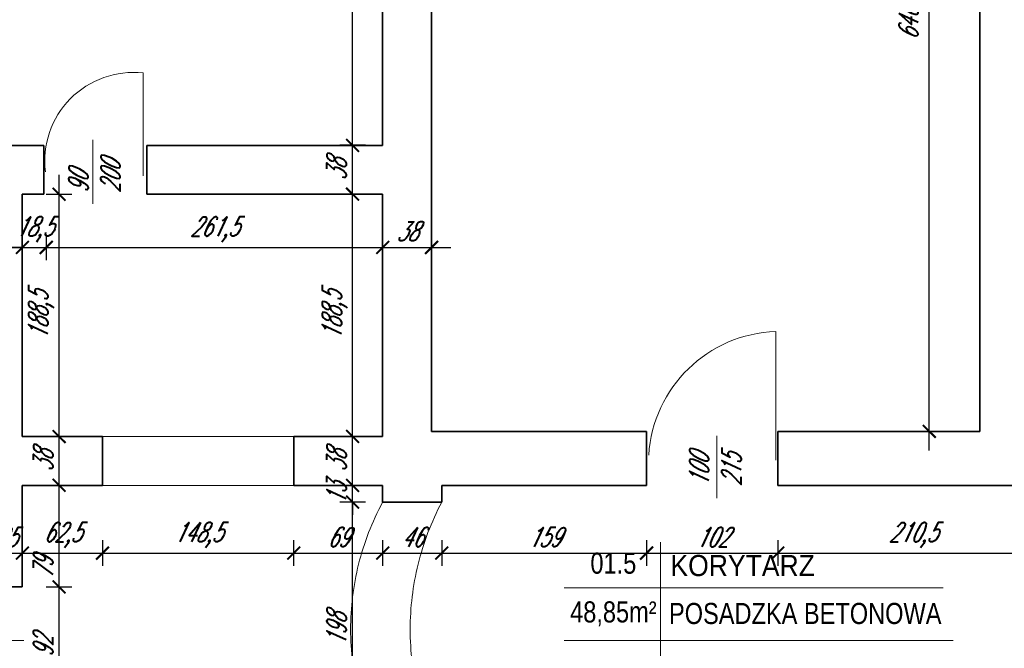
# Model space of a CAD drawing. Header units: millimetres. Extents: x 402 to 79005, y -7782 to 89952.
# Tile 254 of 256: x 26510 to 27275, y 38669 to 39158. Entities that reach past the tile are written whole.
import ezdxf

# ---------------------------------------------------------------- set-up
doc = ezdxf.new("R2010")
doc.units = ezdxf.units.MM
doc.header["$LTSCALE"] = 10
doc.linetypes.add('DASHED', pattern=[19.05, 12.7, -6.35])
doc.layers.get('0').update_dxf_attribs({"lineweight": 0})
doc.layers.get('Defpoints').update_dxf_attribs({"color": 253})
for name, color, linetype, lineweight in [('01 parter - ściany', 253, 'Continuous', 35), ('03_drzwi', 253, 'Continuous', 15), ('04-2_nad', 253, 'DASHED', 5), ('05-01_wymiary', 253, 'Continuous', 5), ('05-03_opis', 253, 'Continuous', 5)]:
    doc.layers.add(name, color=color, linetype=linetype, lineweight=lineweight)
doc.styles.add('ariel', font='ARIAL.TTF', dxfattribs={"width": 0.8})
doc.styles.add('ariel_wym', font='simplex.shx', dxfattribs={"width": 0.65, "oblique": 25})
doc.dimstyles.new('ariel 50 wnętrze', dxfattribs={"dimtxt": 15, "dimasz": 10, "dimexe": 10, "dimexo": 0, "dimgap": 5, "dimtad": 1, "dimdec": 1, "dimrnd": 0.5, "dimtxsty": 'ariel_wym', "dimblk": 'ARCHTICK', "dimcen": 2.5, "dimdle": 15, "dimazin": 0, "dimtfac": 1, "dimtdec": 1, "dimtix": 1, "dimtmove": 0, "dimatfit": 3, "dimldrblk": 'DOT', "dimfxl": 0, "dimarcsym": 0})

# ---------------------------------------------------------------- blocks, each defined once
blk = doc.blocks.new('_ArchTick')
at = {"color": 0, "linetype": 'ByBlock', "const_width": 0.15}
blk.add_lwpolyline([(-0.5, -0.5), (0.5, 0.5)], dxfattribs=at)
blk = doc.blocks.new('*D881')
at = {"layer": '05-01_wymiary', "color": 0, "lineweight": -2}
for p, q in [((26486.83, 38753.08), (26486.83, 38733.08)), ((26511.83, 38753.08), (26511.83, 38733.08)), ((26486.83, 38743.08), (26476.83, 38743.08)), ((26486.83, 38743.08), (26511.83, 38743.08)), ((26511.83, 38743.08), (26521.83, 38743.08))]:
    blk.add_line(p, q, dxfattribs=at)
at = {"layer": 'Defpoints', "color": 0}
for p in [(26486.83, 38795.74), (26511.83, 38795.74), (26511.83, 38743.08)]:
    blk.add_point(p, dxfattribs=at)
at = {"layer": '05-01_wymiary', "color": 0, "lineweight": -2, "xscale": 10, "yscale": 10, "zscale": 10}
blk.add_blockref('_ArchTick', (26486.83, 38743.08), dxfattribs=at)
at = {"layer": '05-01_wymiary', "color": 0, "lineweight": -2, "xscale": 10, "yscale": 10, "zscale": 10, "rotation": 180}
blk.add_blockref('_ArchTick', (26511.83, 38743.08), dxfattribs=at)
at = {"layer": '05-01_wymiary', "color": 0, "insert": (26499.33, 38755.58), "char_height": 15, "attachment_point": 5, "style": 'ariel_wym'}
blk.add_mtext('25', dxfattribs=at)
blk = doc.blocks.new('_Dot')
at = {"color": 0, "linetype": 'ByBlock', "lineweight": -2}
blk.add_line((-0.5, 0), (-1, 0), dxfattribs=at)
at = {"color": 0, "linetype": 'ByBlock', "const_width": 0.5}
blk.add_lwpolyline([(-0.25, 0, 1), (0.25, 0, 1)], format="xyb", close=True, dxfattribs=at)
blk = doc.blocks.new('*D882')
at = {"layer": '05-01_wymiary', "color": 0, "lineweight": -2}
for p, q in [((26511.83, 38753.08), (26511.83, 38733.08)), ((26574.18, 38753.08), (26574.18, 38733.08)), ((26496.83, 38743.08), (26589.18, 38743.08))]:
    blk.add_line(p, q, dxfattribs=at)
at = {"layer": 'Defpoints', "color": 0}
for p in [(26511.83, 38795.74), (26574.18, 38795.73), (26574.18, 38743.08)]:
    blk.add_point(p, dxfattribs=at)
at = {"layer": '05-01_wymiary', "color": 0, "lineweight": -2, "xscale": 10, "yscale": 10, "zscale": 10, "rotation": 180}
blk.add_blockref('_ArchTick', (26511.83, 38743.08), dxfattribs=at)
at = {"layer": '05-01_wymiary', "color": 0, "lineweight": -2, "xscale": 10, "yscale": 10, "zscale": 10}
blk.add_blockref('_ArchTick', (26574.18, 38743.08), dxfattribs=at)
at = {"layer": '05-01_wymiary', "color": 0, "insert": (26543.01, 38757.01), "char_height": 15, "attachment_point": 5, "style": 'ariel_wym'}
blk.add_mtext('62,5', dxfattribs=at)
blk = doc.blocks.new('*D883')
at = {"layer": '05-01_wymiary', "color": 0, "lineweight": -2}
for p, q in [((26574.18, 38753.08), (26574.18, 38733.08)), ((26722.68, 38753.08), (26722.68, 38733.08)), ((26559.18, 38743.08), (26737.68, 38743.08))]:
    blk.add_line(p, q, dxfattribs=at)
at = {"layer": 'Defpoints', "color": 0}
for p in [(26574.18, 38795.73), (26722.68, 38795.73), (26722.68, 38743.08)]:
    blk.add_point(p, dxfattribs=at)
at = {"layer": '05-01_wymiary', "color": 0, "lineweight": -2, "xscale": 10, "yscale": 10, "zscale": 10, "rotation": 180}
blk.add_blockref('_ArchTick', (26574.18, 38743.08), dxfattribs=at)
at = {"layer": '05-01_wymiary', "color": 0, "lineweight": -2, "xscale": 10, "yscale": 10, "zscale": 10}
blk.add_blockref('_ArchTick', (26722.68, 38743.08), dxfattribs=at)
at = {"layer": '05-01_wymiary', "color": 0, "insert": (26648.43, 38757.01), "char_height": 15, "attachment_point": 5, "style": 'ariel_wym'}
blk.add_mtext('148,5', dxfattribs=at)
blk = doc.blocks.new('*D884')
at = {"layer": '05-01_wymiary', "color": 0, "lineweight": -2}
for p, q in [((26722.68, 38753.08), (26722.68, 38733.08)), ((26791.83, 38753.08), (26791.83, 38733.08)), ((26707.68, 38743.08), (26806.83, 38743.08))]:
    blk.add_line(p, q, dxfattribs=at)
at = {"layer": 'Defpoints', "color": 0}
for p in [(26722.68, 38795.73), (26791.83, 38782.73), (26791.83, 38743.08)]:
    blk.add_point(p, dxfattribs=at)
at = {"layer": '05-01_wymiary', "color": 0, "lineweight": -2, "xscale": 10, "yscale": 10, "zscale": 10, "rotation": 180}
blk.add_blockref('_ArchTick', (26722.68, 38743.08), dxfattribs=at)
at = {"layer": '05-01_wymiary', "color": 0, "lineweight": -2, "xscale": 10, "yscale": 10, "zscale": 10}
blk.add_blockref('_ArchTick', (26791.83, 38743.08), dxfattribs=at)
at = {"layer": '05-01_wymiary', "color": 0, "insert": (26757.26, 38755.58), "char_height": 15, "attachment_point": 5, "style": 'ariel_wym'}
blk.add_mtext('69', dxfattribs=at)
blk = doc.blocks.new('*D885')
at = {"layer": '05-01_wymiary', "color": 0, "lineweight": -2}
for p, q in [((26791.83, 38753.08), (26791.83, 38733.08)), ((26837.83, 38753.08), (26837.83, 38733.08)), ((26776.83, 38743.08), (26852.83, 38743.08))]:
    blk.add_line(p, q, dxfattribs=at)
at = {"layer": 'Defpoints', "color": 0}
for p in [(26791.83, 38782.73), (26837.83, 38782.73), (26837.83, 38743.08)]:
    blk.add_point(p, dxfattribs=at)
at = {"layer": '05-01_wymiary', "color": 0, "lineweight": -2, "xscale": 10, "yscale": 10, "zscale": 10, "rotation": 180}
blk.add_blockref('_ArchTick', (26791.83, 38743.08), dxfattribs=at)
at = {"layer": '05-01_wymiary', "color": 0, "lineweight": -2, "xscale": 10, "yscale": 10, "zscale": 10}
blk.add_blockref('_ArchTick', (26837.83, 38743.08), dxfattribs=at)
at = {"layer": '05-01_wymiary', "color": 0, "insert": (26814.83, 38755.58), "char_height": 15, "attachment_point": 5, "style": 'ariel_wym'}
blk.add_mtext('46', dxfattribs=at)
blk = doc.blocks.new('*D886')
at = {"layer": '05-01_wymiary', "color": 0, "lineweight": -2}
for p, q in [((26837.83, 38753.08), (26837.83, 38733.08)), ((26996.9, 38753.08), (26996.9, 38733.08)), ((26822.83, 38743.08), (27011.9, 38743.08))]:
    blk.add_line(p, q, dxfattribs=at)
at = {"layer": 'Defpoints', "color": 0}
for p in [(26996.9, 38795.73), (26837.83, 38782.73), (26996.9, 38743.08)]:
    blk.add_point(p, dxfattribs=at)
at = {"layer": '05-01_wymiary', "color": 0, "lineweight": -2, "xscale": 10, "yscale": 10, "zscale": 10, "rotation": 180}
blk.add_blockref('_ArchTick', (26837.83, 38743.08), dxfattribs=at)
at = {"layer": '05-01_wymiary', "color": 0, "lineweight": -2, "xscale": 10, "yscale": 10, "zscale": 10}
blk.add_blockref('_ArchTick', (26996.9, 38743.08), dxfattribs=at)
at = {"layer": '05-01_wymiary', "color": 0, "insert": (26917.37, 38755.58), "char_height": 15, "attachment_point": 5, "style": 'ariel_wym'}
blk.add_mtext('159', dxfattribs=at)
blk = doc.blocks.new('*D887')
at = {"layer": '05-01_wymiary', "color": 0, "lineweight": -2}
for p, q in [((26996.9, 38753.08), (26996.9, 38733.08)), ((27098.83, 38753.08), (27098.83, 38733.08)), ((26981.9, 38743.08), (27113.83, 38743.08))]:
    blk.add_line(p, q, dxfattribs=at)
at = {"layer": 'Defpoints', "color": 0}
for p in [(26996.9, 38795.73), (27098.83, 38795.73), (27098.83, 38743.08)]:
    blk.add_point(p, dxfattribs=at)
at = {"layer": '05-01_wymiary', "color": 0, "lineweight": -2, "xscale": 10, "yscale": 10, "zscale": 10, "rotation": 180}
blk.add_blockref('_ArchTick', (26996.9, 38743.08), dxfattribs=at)
at = {"layer": '05-01_wymiary', "color": 0, "lineweight": -2, "xscale": 10, "yscale": 10, "zscale": 10}
blk.add_blockref('_ArchTick', (27098.83, 38743.08), dxfattribs=at)
at = {"layer": '05-01_wymiary', "color": 0, "insert": (27047.87, 38755.58), "char_height": 15, "attachment_point": 5, "style": 'ariel_wym'}
blk.add_mtext('102', dxfattribs=at)
blk = doc.blocks.new('*D888')
at = {"layer": '05-01_wymiary', "color": 0, "lineweight": -2}
for p, q in [((27098.83, 38753.08), (27098.83, 38733.08)), ((27309.12, 38753.08), (27309.12, 38733.08)), ((27083.83, 38743.08), (27324.12, 38743.08))]:
    blk.add_line(p, q, dxfattribs=at)
at = {"layer": 'Defpoints', "color": 0}
for p in [(27098.83, 38795.73), (27309.12, 38795.72), (27309.12, 38743.08)]:
    blk.add_point(p, dxfattribs=at)
at = {"layer": '05-01_wymiary', "color": 0, "lineweight": -2, "xscale": 10, "yscale": 10, "zscale": 10, "rotation": 180}
blk.add_blockref('_ArchTick', (27098.83, 38743.08), dxfattribs=at)
at = {"layer": '05-01_wymiary', "color": 0, "lineweight": -2, "xscale": 10, "yscale": 10, "zscale": 10}
blk.add_blockref('_ArchTick', (27309.12, 38743.08), dxfattribs=at)
at = {"layer": '05-01_wymiary', "color": 0, "insert": (27203.98, 38757.01), "char_height": 15, "attachment_point": 5, "style": 'ariel_wym'}
blk.add_mtext('210,5', dxfattribs=at)
blk = doc.blocks.new('*D896')
at = {"layer": '05-01_wymiary', "color": 0, "lineweight": -2}
for p, q in [((26540.42, 38609.59), (26540.42, 38731.81)), ((26530.42, 38716.81), (26550.42, 38716.81)), ((26530.42, 38624.59), (26550.42, 38624.59))]:
    blk.add_line(p, q, dxfattribs=at)
at = {"layer": 'Defpoints', "color": 0}
for p in [(26511.83, 38716.81), (26540.42, 38716.81), (26511.83, 38624.59)]:
    blk.add_point(p, dxfattribs=at)
at = {"layer": '05-01_wymiary', "color": 0, "lineweight": -2, "xscale": 10, "yscale": 10, "zscale": 10}
for p, rotation in [((26540.42, 38716.81), 90), ((26540.42, 38624.59), 270)]:
    blk.add_blockref('_ArchTick', p, dxfattribs=dict(at, rotation=rotation))
at = {"layer": '05-01_wymiary', "color": 0, "insert": (26527.92, 38670.7), "char_height": 15, "attachment_point": 5, "rotation": 90, "style": 'ariel_wym'}
blk.add_mtext('92', dxfattribs=at)
blk = doc.blocks.new('*D897')
at = {"layer": '05-01_wymiary', "color": 0, "lineweight": -2}
for p, q in [((26540.42, 38701.81), (26540.42, 38810.74)), ((26530.42, 38795.74), (26550.42, 38795.74)), ((26530.42, 38716.81), (26550.42, 38716.81))]:
    blk.add_line(p, q, dxfattribs=at)
at = {"layer": 'Defpoints', "color": 0}
for p in [(26511.83, 38795.74), (26540.42, 38795.74), (26511.83, 38716.81)]:
    blk.add_point(p, dxfattribs=at)
at = {"layer": '05-01_wymiary', "color": 0, "lineweight": -2, "xscale": 10, "yscale": 10, "zscale": 10}
for p, rotation in [((26540.42, 38795.74), 90), ((26540.42, 38716.81), 270)]:
    blk.add_blockref('_ArchTick', p, dxfattribs=dict(at, rotation=rotation))
at = {"layer": '05-01_wymiary', "color": 0, "insert": (26527.92, 38731.81), "char_height": 15, "attachment_point": 5, "rotation": 90, "style": 'ariel_wym'}
blk.add_mtext('79', dxfattribs=at)
blk = doc.blocks.new('*D898')
at = {"layer": '05-01_wymiary', "color": 0, "lineweight": -2}
for p, q in [((26540.42, 38780.74), (26540.42, 38848.74)), ((26530.42, 38833.74), (26550.42, 38833.74)), ((26530.42, 38795.74), (26550.42, 38795.74))]:
    blk.add_line(p, q, dxfattribs=at)
at = {"layer": 'Defpoints', "color": 0}
for p in [(26511.83, 38833.74), (26540.42, 38833.74), (26511.83, 38795.74)]:
    blk.add_point(p, dxfattribs=at)
at = {"layer": '05-01_wymiary', "color": 0, "lineweight": -2, "xscale": 10, "yscale": 10, "zscale": 10}
for p, rotation in [((26540.42, 38833.74), 90), ((26540.42, 38795.74), 270)]:
    blk.add_blockref('_ArchTick', p, dxfattribs=dict(at, rotation=rotation))
at = {"layer": '05-01_wymiary', "color": 0, "insert": (26527.92, 38814.74), "char_height": 15, "attachment_point": 5, "rotation": 90, "style": 'ariel_wym'}
blk.add_mtext('38', dxfattribs=at)
blk = doc.blocks.new('*D899')
at = {"layer": '05-01_wymiary', "color": 0, "lineweight": -2}
for p, q in [((26540.42, 38818.74), (26540.42, 39037.05)), ((26530.42, 39022.05), (26550.42, 39022.05)), ((26530.42, 38833.74), (26550.42, 38833.74))]:
    blk.add_line(p, q, dxfattribs=at)
at = {"layer": 'Defpoints', "color": 0}
for p in [(26520.17, 39022.05), (26540.42, 39022.05), (26511.83, 38833.74)]:
    blk.add_point(p, dxfattribs=at)
at = {"layer": '05-01_wymiary', "color": 0, "lineweight": -2, "xscale": 10, "yscale": 10, "zscale": 10}
for p, rotation in [((26540.42, 39022.05), 90), ((26540.42, 38833.74), 270)]:
    blk.add_blockref('_ArchTick', p, dxfattribs=dict(at, rotation=rotation))
at = {"layer": '05-01_wymiary', "color": 0, "insert": (26526.49, 38927.89), "char_height": 15, "attachment_point": 5, "rotation": 90, "style": 'ariel_wym'}
blk.add_mtext('188,5', dxfattribs=at)
blk = doc.blocks.new('*D903')
at = {"layer": '05-01_wymiary', "color": 0, "lineweight": -2}
for p, q in [((26486.83, 38990.69), (26486.83, 38970.69)), ((26511.83, 38990.69), (26511.83, 38970.69)), ((26471.83, 38980.69), (26526.83, 38980.69))]:
    blk.add_line(p, q, dxfattribs=at)
at = {"layer": 'Defpoints', "color": 0}
for p in [(26486.83, 39022.05), (26511.83, 39022.05), (26511.83, 38980.69)]:
    blk.add_point(p, dxfattribs=at)
at = {"layer": '05-01_wymiary', "color": 0, "lineweight": -2, "xscale": 10, "yscale": 10, "zscale": 10, "rotation": 180}
blk.add_blockref('_ArchTick', (26486.83, 38980.69), dxfattribs=at)
at = {"layer": '05-01_wymiary', "color": 0, "lineweight": -2, "xscale": 10, "yscale": 10, "zscale": 10}
blk.add_blockref('_ArchTick', (26511.83, 38980.69), dxfattribs=at)
at = {"layer": '05-01_wymiary', "color": 0, "insert": (26468.72, 38993.19), "char_height": 15, "attachment_point": 5, "style": 'ariel_wym'}
blk.add_mtext('25', dxfattribs=at)
blk = doc.blocks.new('*D904')
at = {"layer": '05-01_wymiary', "color": 0, "lineweight": -2}
for p, q in [((26511.83, 38990.69), (26511.83, 38970.69)), ((26530.42, 38990.69), (26530.42, 38970.69)), ((26511.83, 38980.69), (26501.83, 38980.69)), ((26511.83, 38980.69), (26530.42, 38980.69)), ((26530.42, 38980.69), (26540.42, 38980.69))]:
    blk.add_line(p, q, dxfattribs=at)
at = {"layer": 'Defpoints', "color": 0}
for p in [(26511.83, 39022.05), (26530.42, 39022.05), (26530.42, 38980.69)]:
    blk.add_point(p, dxfattribs=at)
at = {"layer": '05-01_wymiary', "color": 0, "lineweight": -2, "xscale": 10, "yscale": 10, "zscale": 10}
blk.add_blockref('_ArchTick', (26511.83, 38980.69), dxfattribs=at)
at = {"layer": '05-01_wymiary', "color": 0, "lineweight": -2, "xscale": 10, "yscale": 10, "zscale": 10, "rotation": 180}
blk.add_blockref('_ArchTick', (26530.42, 38980.69), dxfattribs=at)
at = {"layer": '05-01_wymiary', "color": 0, "insert": (26521.13, 38994.62), "char_height": 15, "attachment_point": 5, "style": 'ariel_wym'}
blk.add_mtext('18,5', dxfattribs=at)
blk = doc.blocks.new('*D905')
at = {"layer": '05-01_wymiary', "color": 0, "lineweight": -2}
for p, q in [((26530.42, 38990.69), (26530.42, 38970.69)), ((26791.83, 38990.69), (26791.83, 38970.69)), ((26515.42, 38980.69), (26806.83, 38980.69))]:
    blk.add_line(p, q, dxfattribs=at)
at = {"layer": 'Defpoints', "color": 0}
for p in [(26530.42, 39022.05), (26791.83, 39022.05), (26791.83, 38980.69)]:
    blk.add_point(p, dxfattribs=at)
at = {"layer": '05-01_wymiary', "color": 0, "lineweight": -2, "xscale": 10, "yscale": 10, "zscale": 10, "rotation": 180}
blk.add_blockref('_ArchTick', (26530.42, 38980.69), dxfattribs=at)
at = {"layer": '05-01_wymiary', "color": 0, "lineweight": -2, "xscale": 10, "yscale": 10, "zscale": 10}
blk.add_blockref('_ArchTick', (26791.83, 38980.69), dxfattribs=at)
at = {"layer": '05-01_wymiary', "color": 0, "insert": (26661.13, 38994.62), "char_height": 15, "attachment_point": 5, "style": 'ariel_wym'}
blk.add_mtext('261,5', dxfattribs=at)
blk = doc.blocks.new('*D906')
at = {"layer": '05-01_wymiary', "color": 0, "lineweight": -2}
for p, q in [((26791.83, 38990.69), (26791.83, 38970.69)), ((26829.83, 38970.69), (26829.83, 38990.69)), ((26776.83, 38980.69), (26844.83, 38980.69))]:
    blk.add_line(p, q, dxfattribs=at)
at = {"layer": 'Defpoints', "color": 0}
for p in [(26791.83, 39022.05), (26829.83, 38980.69), (26829.83, 38837.73)]:
    blk.add_point(p, dxfattribs=at)
at = {"layer": '05-01_wymiary', "color": 0, "lineweight": -2, "xscale": 10, "yscale": 10, "zscale": 10, "rotation": 180}
blk.add_blockref('_ArchTick', (26791.83, 38980.69), dxfattribs=at)
at = {"layer": '05-01_wymiary', "color": 0, "lineweight": -2, "xscale": 10, "yscale": 10, "zscale": 10}
blk.add_blockref('_ArchTick', (26829.83, 38980.69), dxfattribs=at)
at = {"layer": '05-01_wymiary', "color": 0, "insert": (26810.83, 38993.19), "char_height": 15, "attachment_point": 5, "style": 'ariel_wym'}
blk.add_mtext('38', dxfattribs=at)
blk = doc.blocks.new('*D909')
at = {"layer": '05-01_wymiary', "color": 0, "lineweight": -2}
for p, q in [((26768.46, 38569.73), (26768.46, 38797.73)), ((26778.46, 38782.73), (26758.46, 38782.73)), ((26778.46, 38584.73), (26758.46, 38584.73))]:
    blk.add_line(p, q, dxfattribs=at)
at = {"layer": 'Defpoints', "color": 0}
for p in [(26768.46, 38782.73), (26791.83, 38782.73), (26791.83, 38584.73)]:
    blk.add_point(p, dxfattribs=at)
at = {"layer": '05-01_wymiary', "color": 0, "lineweight": -2, "xscale": 10, "yscale": 10, "zscale": 10}
for p, rotation in [((26768.46, 38782.73), 90), ((26768.46, 38584.73), 270)]:
    blk.add_blockref('_ArchTick', p, dxfattribs=dict(at, rotation=rotation))
at = {"layer": '05-01_wymiary', "color": 0, "insert": (26755.96, 38683.73), "char_height": 15, "attachment_point": 5, "rotation": 90, "style": 'ariel_wym'}
blk.add_mtext('198', dxfattribs=at)
blk = doc.blocks.new('*D910')
at = {"layer": '05-01_wymiary', "color": 0, "lineweight": -2}
for p, q in [((26768.46, 38795.73), (26768.46, 38805.73)), ((26778.46, 38795.73), (26758.46, 38795.73)), ((26768.46, 38782.73), (26768.46, 38795.73)), ((26778.46, 38782.73), (26758.46, 38782.73)), ((26768.46, 38782.73), (26768.46, 38772.73))]:
    blk.add_line(p, q, dxfattribs=at)
at = {"layer": 'Defpoints', "color": 0}
for p in [(26768.46, 38795.73), (26791.83, 38795.73), (26791.83, 38782.73)]:
    blk.add_point(p, dxfattribs=at)
at = {"layer": '05-01_wymiary', "color": 0, "lineweight": -2, "xscale": 10, "yscale": 10, "zscale": 10}
for p, rotation in [((26768.46, 38795.73), 270), ((26768.46, 38782.73), 90)]:
    blk.add_blockref('_ArchTick', p, dxfattribs=dict(at, rotation=rotation))
at = {"layer": '05-01_wymiary', "color": 0, "insert": (26755.96, 38789.23), "char_height": 15, "attachment_point": 5, "rotation": 90, "style": 'ariel_wym'}
blk.add_mtext('13', dxfattribs=at)
blk = doc.blocks.new('*D911')
at = {"layer": '05-01_wymiary', "color": 0, "lineweight": -2}
for p, q in [((26768.46, 38780.73), (26768.46, 38848.74)), ((26778.46, 38833.74), (26758.46, 38833.74)), ((26778.46, 38795.73), (26758.46, 38795.73))]:
    blk.add_line(p, q, dxfattribs=at)
at = {"layer": 'Defpoints', "color": 0}
for p in [(26768.46, 38833.74), (26791.83, 38833.74), (26791.83, 38795.73)]:
    blk.add_point(p, dxfattribs=at)
at = {"layer": '05-01_wymiary', "color": 0, "lineweight": -2, "xscale": 10, "yscale": 10, "zscale": 10}
for p, rotation in [((26768.46, 38833.74), 90), ((26768.46, 38795.73), 270)]:
    blk.add_blockref('_ArchTick', p, dxfattribs=dict(at, rotation=rotation))
at = {"layer": '05-01_wymiary', "color": 0, "insert": (26755.96, 38814.73), "char_height": 15, "attachment_point": 5, "rotation": 90, "style": 'ariel_wym'}
blk.add_mtext('38', dxfattribs=at)
blk = doc.blocks.new('*D912')
at = {"layer": '05-01_wymiary', "color": 0, "lineweight": -2}
for p, q in [((26768.46, 38818.74), (26768.46, 39037.05)), ((26778.46, 39022.05), (26758.46, 39022.05)), ((26778.46, 38833.74), (26758.46, 38833.74))]:
    blk.add_line(p, q, dxfattribs=at)
at = {"layer": 'Defpoints', "color": 0}
for p in [(26768.46, 39022.05), (26791.83, 39022.05), (26791.83, 38833.74)]:
    blk.add_point(p, dxfattribs=at)
at = {"layer": '05-01_wymiary', "color": 0, "lineweight": -2, "xscale": 10, "yscale": 10, "zscale": 10}
for p, rotation in [((26768.46, 39022.05), 90), ((26768.46, 38833.74), 270)]:
    blk.add_blockref('_ArchTick', p, dxfattribs=dict(at, rotation=rotation))
at = {"layer": '05-01_wymiary', "color": 0, "insert": (26754.54, 38927.89), "char_height": 15, "attachment_point": 5, "rotation": 90, "style": 'ariel_wym'}
blk.add_mtext('188,5', dxfattribs=at)
blk = doc.blocks.new('*D913')
at = {"layer": '05-01_wymiary', "color": 0, "lineweight": -2}
for p, q in [((26768.46, 39007.05), (26768.46, 39075.05)), ((26778.46, 39060.05), (26758.46, 39060.05)), ((26778.46, 39022.05), (26758.46, 39022.05))]:
    blk.add_line(p, q, dxfattribs=at)
at = {"layer": 'Defpoints', "color": 0}
for p in [(26768.46, 39060.05), (26791.83, 39060.05), (26791.83, 39022.05)]:
    blk.add_point(p, dxfattribs=at)
at = {"layer": '05-01_wymiary', "color": 0, "lineweight": -2, "xscale": 10, "yscale": 10, "zscale": 10}
for p, rotation in [((26768.46, 39060.05), 90), ((26768.46, 39022.05), 270)]:
    blk.add_blockref('_ArchTick', p, dxfattribs=dict(at, rotation=rotation))
at = {"layer": '05-01_wymiary', "color": 0, "insert": (26755.96, 39041.05), "char_height": 15, "attachment_point": 5, "rotation": 90, "style": 'ariel_wym'}
blk.add_mtext('38', dxfattribs=at)
blk = doc.blocks.new('*D914')
at = {"layer": '05-01_wymiary', "color": 0, "lineweight": -2}
for p, q in [((26768.46, 39045.05), (26768.46, 39336.54)), ((26778.46, 39321.54), (26758.46, 39321.54)), ((26778.46, 39060.05), (26758.46, 39060.05))]:
    blk.add_line(p, q, dxfattribs=at)
at = {"layer": 'Defpoints', "color": 0}
for p in [(26768.46, 39321.54), (26791.83, 39321.54), (26791.83, 39060.05)]:
    blk.add_point(p, dxfattribs=at)
at = {"layer": '05-01_wymiary', "color": 0, "lineweight": -2, "xscale": 10, "yscale": 10, "zscale": 10}
for p, rotation in [((26768.46, 39321.54), 90), ((26768.46, 39060.05), 270)]:
    blk.add_blockref('_ArchTick', p, dxfattribs=dict(at, rotation=rotation))
at = {"layer": '05-01_wymiary', "color": 0, "insert": (26754.54, 39190.79), "char_height": 15, "attachment_point": 5, "rotation": 90, "style": 'ariel_wym'}
blk.add_mtext('261,5', dxfattribs=at)
blk = doc.blocks.new('*D917')
at = {"layer": '05-01_wymiary', "color": 0, "lineweight": -2}
for p, q in [((27216.59, 38822.73), (27216.59, 39499.05)), ((27226.59, 39484.05), (27206.59, 39484.05)), ((27226.59, 38837.73), (27206.59, 38837.73))]:
    blk.add_line(p, q, dxfattribs=at)
at = {"layer": 'Defpoints', "color": 0}
for p in [(27216.59, 39484.05), (27255.9, 39484.05), (27255.9, 38837.73)]:
    blk.add_point(p, dxfattribs=at)
at = {"layer": '05-01_wymiary', "color": 0, "lineweight": -2, "xscale": 10, "yscale": 10, "zscale": 10}
for p, rotation in [((27216.59, 39484.05), 90), ((27216.59, 38837.73), 270)]:
    blk.add_blockref('_ArchTick', p, dxfattribs=dict(at, rotation=rotation))
at = {"layer": '05-01_wymiary', "color": 0, "insert": (27202.66, 39160.89), "char_height": 15, "attachment_point": 5, "rotation": 90, "style": 'ariel_wym'}
blk.add_mtext('646,5', dxfattribs=at)

msp = doc.modelspace()

# ---------------------------------------------------------------- linework, layer by layer
at = {"layer": '01 parter - ściany'}
for p, q in [((27255.903, 39484.047), (27255.903, 38837.732)), ((26791.835, 39321.539), (26791.835, 39060.047)), ((26829.835, 39321.539), (26829.835, 38837.732)), ((26528.507, 39060.047), (26321.835, 39060.047)), ((26528.507, 39022.047), (26528.507, 39060.047)), ((26791.835, 39060.047), (26608.507, 39060.047)), ((26608.507, 39022.047), (26608.507, 39060.047)), ((26528.507, 39022.047), (26511.835, 39022.047)), ((26511.835, 39022.047), (26511.835, 38833.737)), ((26791.835, 39022.047), (26608.507, 39022.047)), ((26791.835, 39022.047), (26791.835, 38833.737)), ((26829.835, 38837.732), (26996.903, 38837.732)), ((26829.835, 38837.732), (26996.903, 38837.731)), ((26996.903, 38795.729), (26996.903, 38837.732)), ((27098.835, 38837.732), (27255.903, 38837.732)), ((27098.835, 38837.732), (27255.903, 38837.732)), ((27098.835, 38795.727), (27098.835, 38837.731)), ((26511.835, 38833.737), (26574.179, 38833.737)), ((26574.179, 38795.729), (26574.179, 38833.737)), ((26722.683, 38833.737), (26791.835, 38833.737)), ((26722.683, 38795.729), (26722.683, 38833.737)), ((26574.179, 38795.735), (26511.835, 38795.736)), ((26511.835, 38795.736), (26511.835, 38716.812)), ((26791.835, 38795.732), (26722.683, 38795.733)), ((26791.835, 38795.732), (26791.835, 38782.731)), ((26837.835, 38795.731), (26837.835, 38782.731)), ((26996.903, 38795.729), (26837.835, 38795.731)), ((27309.122, 38795.724), (27098.835, 38795.727)), ((26837.835, 38782.731), (26791.835, 38782.731)), ((26486.835, 38716.812), (26511.835, 38716.812))]:
    msp.add_line(p, q, dxfattribs=at)
at = {"layer": '03_drzwi'}
for p, q in [((26605.648, 39116.336), (26605.648, 39036.336)), ((26566.66, 39064.319), (26566.66, 39014.602)), ((27097.383, 38915.323), (27097.383, 38815.323)), ((27051.604, 38834.262), (27051.604, 38785.733)), ((26460.3, 38675.032), (26512.929, 38675.032))]:
    msp.add_line(p, q, dxfattribs=at)
for centre, radius, start, end in [((26598.241, 39047.736), 68.999, 83.837808, 186.927203), ((27100.803, 38812.986), 102.394, 91.914182, 176.497285)]:
    msp.add_arc(centre, radius, start, end, dxfattribs=at)
at = {"layer": '04-2_nad', "ltscale": 2}
for p, q in [((26574.179, 38833.737), (26722.683, 38833.737)), ((26722.683, 38795.733), (26574.179, 38795.729))]:
    msp.add_line(p, q, dxfattribs=at)
for centre, radius, start, end in [((26976.175, 38683.731), 209.242, 151.762003, 208.237997), ((27024.79, 38683.761), 211.564, 152.108277, 207.910102)]:
    msp.add_arc(centre, radius, start, end, dxfattribs=at)
at = {"layer": '05-03_opis'}
for p, q in [((27007.681, 38751.515), (27007.681, 38638.011)), ((26932.97, 38716.08), (27227.346, 38716.08)), ((26932.97, 38675.23), (27235.161, 38675.23))]:
    msp.add_line(p, q, dxfattribs=at)

# ---------------------------------------------------------------- texts
at = {"layer": '03_drzwi', "char_height": 15, "width": 160.59049, "attachment_point": 7, "rotation": 90, "style": 'ariel_wym'}
for s, insert in [('90\\P200', (26587.885, 39023.129)), ('100\\P215', (27070.316, 38795.168))]:
    msp.add_mtext(s, dxfattribs=dict(at, insert=insert))
at = {"layer": '05-03_opis', "char_height": 16.39638, "style": 'ariel'}
for s, insert, width, attachment_point in [('{\\fArial|b0|i0|c238|p34;01.5}', (26971.09, 38735.142), 76.2388, 5), ('\\W0.9;{\\fArial|b0|i0|c238|p34;KORYTARZ}', (27015.447, 38733.29), 249.6463, 4), (' POSADZKA BETONOWA', (27009.209, 38696.04), 225.9523, 4), ('{\\fArial|b0|i0|c238|p34;48,85m²}', (26971.09, 38695.848), 76.2388, 5)]:
    msp.add_mtext(s, dxfattribs=dict(at, insert=insert, width=width, attachment_point=attachment_point))

# ---------------------------------------------------------------- dimensions: what is measured, and where the dimension line sits
at = {"layer": '05-01_wymiary'}
dim = msp.add_linear_dim(base=(27216.593, 39484.047), p1=(27255.903, 38837.732), p2=(27255.903, 39484.047), angle=90, dimstyle='ariel 50 wnętrze', dxfattribs=at)
dim.commit()
dim.dimension.update_dxf_attribs({"geometry": '*D917', "text_midpoint": (27202.665, 39160.889)})
for base, p1, p2, picture, middle in [((26768.464, 39321.539), (26791.835, 39060.047), (26791.835, 39321.539), '*D914', (26754.535, 39190.793)), ((26768.464, 39060.047), (26791.835, 39022.047), (26791.835, 39060.047), '*D913', (26755.964, 39041.047)), ((26540.417, 39022.047), (26511.835, 38833.737), (26520.171, 39022.047), '*D899', (26526.488, 38927.892)), ((26768.464, 39022.047), (26791.835, 38833.737), (26791.835, 39022.047), '*D912', (26754.535, 38927.892)), ((26540.417, 38833.737), (26511.835, 38795.736), (26511.835, 38833.737), '*D898', (26527.917, 38814.737)), ((26768.464, 38833.737), (26791.835, 38795.732), (26791.835, 38833.737), '*D911', (26755.964, 38814.734)), ((26768.464, 38795.732), (26791.835, 38782.731), (26791.835, 38795.732), '*D910', (26755.964, 38789.232)), ((26768.464, 38782.731), (26791.835, 38584.732), (26791.835, 38782.731), '*D909', (26755.964, 38683.731)), ((26540.417, 38716.812), (26511.835, 38624.585), (26511.835, 38716.812), '*D896', (26527.917, 38670.699))]:
    dim = msp.add_linear_dim(base=base, p1=p1, p2=p2, angle=90, dimstyle='ariel 50 wnętrze', override={"dimtmove": 1}, dxfattribs=at)
    dim.commit()
    dim.dimension.update_dxf_attribs({"geometry": picture, "text_midpoint": middle})
dim = msp.add_linear_dim(base=(26511.835, 38980.694), p1=(26486.835, 39022.047), p2=(26511.835, 39022.047), dimstyle='ariel 50 wnętrze', override={"dimtmove": 1}, dxfattribs=at)
dim.commit()
dim.dimension.update_dxf_attribs({"geometry": '*D903', "text_midpoint": (26468.723, 38980.694), "dimtype": 160})
for base, p1, p2, picture, middle in [((26530.417, 38980.694), (26511.835, 39022.047), (26530.417, 39022.047), '*D904', (26521.126, 38994.622)), ((26791.835, 38980.694), (26530.417, 39022.047), (26791.835, 39022.047), '*D905', (26661.126, 38994.622)), ((26829.835, 38980.694), (26791.835, 39022.047), (26829.835, 38837.732), '*D906', (26810.835, 38993.194)), ((26511.835, 38743.08), (26486.835, 38795.736), (26511.835, 38795.736), '*D881', (26499.335, 38755.58)), ((26574.179, 38743.08), (26511.835, 38795.736), (26574.179, 38795.729), '*D882', (26543.007, 38757.009)), ((26722.683, 38743.08), (26574.179, 38795.729), (26722.683, 38795.729), '*D883', (26648.431, 38757.009)), ((26791.835, 38743.08), (26722.683, 38795.729), (26791.835, 38782.731), '*D884', (26757.259, 38755.58)), ((26996.903, 38743.08), (26837.835, 38782.731), (26996.903, 38795.729), '*D886', (26917.369, 38755.58)), ((27098.835, 38743.08), (26996.903, 38795.729), (27098.835, 38795.727), '*D887', (27047.869, 38755.58)), ((27309.122, 38743.08), (27098.835, 38795.727), (27309.122, 38795.724), '*D888', (27203.978, 38757.009)), ((26837.835, 38743.08), (26791.835, 38782.731), (26837.835, 38782.731), '*D885', (26814.835, 38755.58))]:
    dim = msp.add_linear_dim(base=base, p1=p1, p2=p2, dimstyle='ariel 50 wnętrze', override={"dimtmove": 1}, dxfattribs=at)
    dim.commit()
    dim.dimension.update_dxf_attribs({"geometry": picture, "text_midpoint": middle})
dim = msp.add_linear_dim(base=(26540.417, 38795.736), p1=(26511.835, 38716.812), p2=(26511.835, 38795.736), angle=90, dimstyle='ariel 50 wnętrze', override={"dimtmove": 1}, dxfattribs=at)
dim.commit()
dim.dimension.update_dxf_attribs({"geometry": '*D897', "text_midpoint": (26540.417, 38731.812), "dimtype": 160})

doc.saveas('drawing.dxf')
